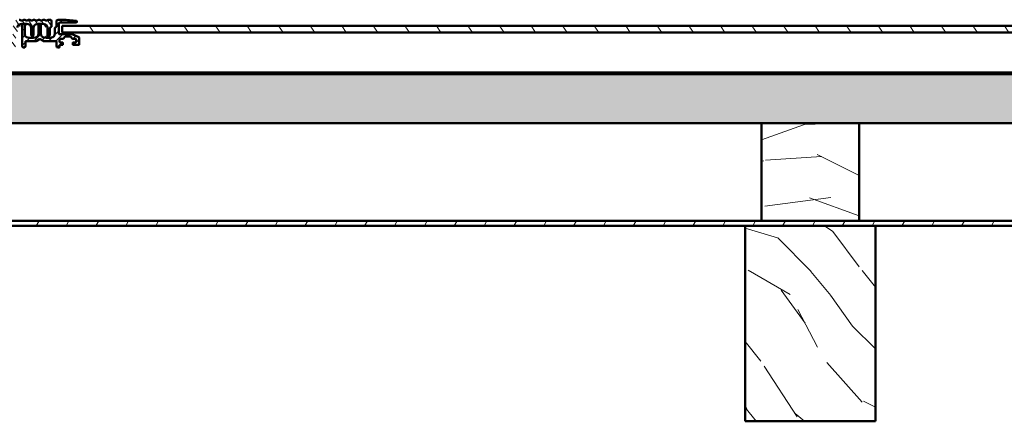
# Model space of a CAD drawing. Header units: millimetres. Extents: x 200 to 13555, y -185 to 8310.
# Tile 50 of 70: x 4039 to 4644, y 7434 to 7680. Entities that reach past the tile are written whole.
import ezdxf

# ---------------------------------------------------------------- set-up
doc = ezdxf.new("R2010")
doc.units = ezdxf.units.MM
doc.header["$LTSCALE"] = 10
doc.layers.add('Schraffur', color=7, linetype='Continuous', lineweight=18)
doc.layers.add('Sichtbare Kanten(DIN)', color=7, linetype='Continuous', lineweight=50)

msp = doc.modelspace()

# ---------------------------------------------------------------- hatches: boundary and pattern name
at = {"layer": 'Schraffur'}
h = msp.add_hatch(dxfattribs=at)
h.set_pattern_fill('ANSI31', color=256, scale=25.4, angle=80, style=0)
h.set_pattern_definition([(125, (0, 0), (-2.6008077, -1.8211052), [])])
edge = h.paths.add_edge_path()
edge.add_line((4037.47, 7679.9), (4036.6, 7680.34))
edge.add_ellipse((4036.47, 7680.07), major_axis=(0, 0.3), ratio=0.999883, start_angle=333.43495, end_angle=360)
edge.add_line((4036.47, 7680.37), (4031.07, 7680.37))
edge.add_ellipse((4031.07, 7680.07), major_axis=(0, 0.3), ratio=0.999883, start_angle=0, end_angle=7)
edge.add_line((4031.03, 7680.37), (4024.8, 7679.61))
edge.add_ellipse((4024.84, 7679.31), major_axis=(0, 0.3), ratio=0.999883, start_angle=7, end_angle=90)
edge.add_line((4024.54, 7679.31), (4024.54, 7679.07))
edge.add_ellipse((4025.04, 7679.07), major_axis=(0, 0.5), ratio=0.999883, start_angle=90, end_angle=180)
edge.add_line((4025.04, 7678.57), (4035.24, 7678.57))
edge.add_ellipse((4035.24, 7678.27), major_axis=(0, 0.3), ratio=0.999883, start_angle=270, end_angle=360, ccw=False)
edge.add_line((4035.54, 7678.27), (4035.54, 7671.87))
edge.add_ellipse((4035.24, 7671.87), major_axis=(0, 0.3), ratio=0.999883, start_angle=180, end_angle=270, ccw=False)
edge.add_line((4035.24, 7671.57), (4027.76, 7671.57))
edge.add_ellipse((4027.76, 7670.57), major_axis=(0, 1), ratio=0.999883, start_angle=0, end_angle=25)
edge.add_line((4027.34, 7671.48), (4023.32, 7669.61))
edge.add_ellipse((4023.54, 7669.15), major_axis=(0, 0.5), ratio=0.999883, start_angle=25, end_angle=90)
edge.add_line((4023.04, 7669.15), (4023.04, 7665.37))
edge.add_ellipse((4023.54, 7665.37), major_axis=(0, 0.5), ratio=0.999883, start_angle=90, end_angle=180)
edge.add_line((4023.54, 7664.87), (4026.74, 7664.87))
edge.add_ellipse((4026.74, 7665.17), major_axis=(0, -0.3), ratio=0.999883, start_angle=0, end_angle=90)
edge.add_line((4027.04, 7665.17), (4027.04, 7666.17))
edge.add_ellipse((4026.74, 7666.17), major_axis=(0, -0.3), ratio=0.999883, start_angle=90, end_angle=180)
edge.add_line((4026.74, 7666.47), (4025.29, 7666.47))
edge.add_ellipse((4025.29, 7666.77), major_axis=(0, -0.3), ratio=0.999883, start_angle=270, end_angle=360, ccw=False)
edge.add_line((4024.99, 7666.77), (4024.99, 7668.27))
edge.add_ellipse((4025.29, 7668.27), major_axis=(0, -0.3), ratio=0.999883, start_angle=180, end_angle=270, ccw=False)
edge.add_line((4025.29, 7668.57), (4026.91, 7668.57))
edge.add_ellipse((4026.91, 7668.87), major_axis=(0, -0.3), ratio=0.999883, start_angle=0, end_angle=47)
edge.add_line((4027.13, 7668.67), (4028.35, 7669.98))
edge.add_ellipse((4028.57, 7669.77), major_axis=(0, -0.3), ratio=0.999883, start_angle=180, end_angle=227, ccw=False)
edge.add_line((4028.57, 7670.07), (4031.51, 7670.07))
edge.add_ellipse((4031.51, 7669.77), major_axis=(0, -0.3), ratio=0.999883, start_angle=133, end_angle=180, ccw=False)
edge.add_line((4031.73, 7669.98), (4032.95, 7668.67))
edge.add_ellipse((4033.17, 7668.87), major_axis=(0, -0.3), ratio=0.999883, start_angle=313, end_angle=360)
edge.add_line((4033.17, 7668.57), (4034.79, 7668.57))
edge.add_ellipse((4034.79, 7668.27), major_axis=(0, 0.3), ratio=0.999883, start_angle=270, end_angle=360, ccw=False)
edge.add_line((4035.09, 7668.27), (4035.09, 7666.77))
edge.add_ellipse((4034.79, 7666.77), major_axis=(0, 0.3), ratio=0.999883, start_angle=180, end_angle=270, ccw=False)
edge.add_line((4034.79, 7666.47), (4033.34, 7666.47))
edge.add_ellipse((4033.34, 7666.17), major_axis=(0, 0.3), ratio=0.999883, start_angle=0, end_angle=90)
edge.add_line((4033.04, 7666.17), (4033.04, 7665.17))
edge.add_ellipse((4033.34, 7665.17), major_axis=(0, 0.3), ratio=0.999883, start_angle=90, end_angle=180)
edge.add_line((4033.34, 7664.87), (4034.79, 7664.87))
edge.add_ellipse((4034.79, 7664.57), major_axis=(0, 0.3), ratio=0.999883, start_angle=270, end_angle=360, ccw=False)
edge.add_line((4035.09, 7664.57), (4035.09, 7663.57))
edge.add_ellipse((4035.39, 7663.57), major_axis=(0, 0.3), ratio=0.999883, start_angle=90, end_angle=180)
edge.add_line((4035.39, 7663.27), (4036.04, 7663.27))
edge.add_ellipse((4036.04, 7664.27), major_axis=(0, -1), ratio=0.999883, start_angle=0, end_angle=90)
edge.add_line((4037.04, 7664.27), (4037.04, 7672.27))
edge.add_ellipse((4037.54, 7672.27), major_axis=(0, -0.5), ratio=0.999883, start_angle=180, end_angle=270, ccw=False)
edge.add_ellipse((4037.54, 7673.27), major_axis=(0, -0.5), ratio=0.999883, start_angle=0, end_angle=90)
edge.add_line((4038.04, 7673.27), (4038.04, 7675.49))
edge.add_ellipse((4040.29, 7675.49), major_axis=(0, -2.25), ratio=0.999883, start_angle=187.64687, end_angle=270, ccw=False)
edge.add_ellipse((4042.29, 7660.59), major_axis=(0, -17.28), ratio=0.999883, start_angle=172.35313, end_angle=187.64687, ccw=False)
edge.add_ellipse((4044.29, 7675.49), major_axis=(0, 2.25), ratio=0.999883, start_angle=270, end_angle=352.35313, ccw=False)
edge.add_line((4046.54, 7675.49), (4046.54, 7671.12))
edge.add_ellipse((4047.29, 7671.12), major_axis=(0, 0.75), ratio=0.999883, start_angle=90, end_angle=270)
edge.add_line((4048.04, 7671.12), (4048.04, 7675.49))
edge.add_ellipse((4050.29, 7675.49), major_axis=(0, -2.25), ratio=0.999883, start_angle=187.64687, end_angle=270, ccw=False)
edge.add_ellipse((4052.29, 7660.59), major_axis=(0, -17.28), ratio=0.999883, start_angle=172.35313, end_angle=187.64687, ccw=False)
edge.add_ellipse((4054.29, 7675.49), major_axis=(0, 2.25), ratio=0.999883, start_angle=270, end_angle=352.35313, ccw=False)
edge.add_line((4056.54, 7675.49), (4056.54, 7671.12))
edge.add_ellipse((4057.29, 7671.12), major_axis=(0, 0.75), ratio=0.999883, start_angle=90, end_angle=270)
edge.add_line((4058.04, 7671.12), (4058.04, 7674.97))
edge.add_ellipse((4059.04, 7674.97), major_axis=(0, -1), ratio=0.999883, start_angle=193.34236, end_angle=270, ccw=False)
edge.add_ellipse((4058.74, 7676.24), major_axis=(0, -0.3), ratio=0.999883, start_angle=13.34236, end_angle=90)
edge.add_line((4059.04, 7676.24), (4059.04, 7679.37))
edge.add_ellipse((4058.04, 7679.37), major_axis=(0, -1), ratio=0.999883, start_angle=90, end_angle=180)
edge.add_line((4058.04, 7680.37), (4057.11, 7680.37))
edge.add_ellipse((4057.11, 7680.07), major_axis=(0, 0.3), ratio=0.999883, start_angle=0, end_angle=26.56505)
edge.add_line((4056.97, 7680.34), (4056.1, 7679.9))
edge.add_ellipse((4055.97, 7680.17), major_axis=(0, 0.3), ratio=0.999883, start_angle=180, end_angle=206.56505, ccw=False)
edge.add_line((4055.97, 7679.87), (4055.61, 7679.87))
edge.add_ellipse((4055.61, 7680.17), major_axis=(0, 0.3), ratio=0.999883, start_angle=153.43495, end_angle=180, ccw=False)
edge.add_line((4055.47, 7679.9), (4054.6, 7680.34))
edge.add_ellipse((4054.47, 7680.07), major_axis=(0, 0.3), ratio=0.999883, start_angle=333.43495, end_angle=360)
edge.add_line((4054.47, 7680.37), (4054.11, 7680.37))
edge.add_ellipse((4054.11, 7680.07), major_axis=(0, 0.3), ratio=0.999883, start_angle=0, end_angle=26.56505)
edge.add_line((4053.97, 7680.34), (4053.1, 7679.9))
edge.add_ellipse((4052.97, 7680.17), major_axis=(0, 0.3), ratio=0.999883, start_angle=180, end_angle=206.56505, ccw=False)
edge.add_line((4052.97, 7679.87), (4052.61, 7679.87))
edge.add_ellipse((4052.61, 7680.17), major_axis=(0, 0.3), ratio=0.999883, start_angle=153.43495, end_angle=180, ccw=False)
edge.add_line((4052.47, 7679.9), (4051.6, 7680.34))
edge.add_ellipse((4051.47, 7680.07), major_axis=(0, 0.3), ratio=0.999883, start_angle=333.43495, end_angle=360)
edge.add_line((4051.47, 7680.37), (4051.11, 7680.37))
edge.add_ellipse((4051.11, 7680.07), major_axis=(0, 0.3), ratio=0.999883, start_angle=0, end_angle=26.56505)
edge.add_line((4050.97, 7680.34), (4050.1, 7679.9))
edge.add_ellipse((4049.97, 7680.17), major_axis=(0, 0.3), ratio=0.999883, start_angle=180, end_angle=206.56505, ccw=False)
edge.add_line((4049.97, 7679.87), (4049.61, 7679.87))
edge.add_ellipse((4049.61, 7680.17), major_axis=(0, 0.3), ratio=0.999883, start_angle=153.43495, end_angle=180, ccw=False)
edge.add_line((4049.47, 7679.9), (4048.6, 7680.34))
edge.add_ellipse((4048.47, 7680.07), major_axis=(0, 0.3), ratio=0.999883, start_angle=333.43495, end_angle=360)
edge.add_line((4048.47, 7680.37), (4048.11, 7680.37))
edge.add_ellipse((4048.11, 7680.07), major_axis=(0, 0.3), ratio=0.999883, start_angle=0, end_angle=26.56505)
edge.add_line((4047.97, 7680.34), (4047.1, 7679.9))
edge.add_ellipse((4046.97, 7680.17), major_axis=(0, 0.3), ratio=0.999883, start_angle=180, end_angle=206.56505, ccw=False)
edge.add_line((4046.97, 7679.87), (4046.61, 7679.87))
edge.add_ellipse((4046.61, 7680.17), major_axis=(0, 0.3), ratio=0.999883, start_angle=153.43495, end_angle=180, ccw=False)
edge.add_line((4046.47, 7679.9), (4045.6, 7680.34))
edge.add_ellipse((4045.47, 7680.07), major_axis=(0, 0.3), ratio=0.999883, start_angle=333.43495, end_angle=360)
edge.add_line((4045.47, 7680.37), (4045.11, 7680.37))
edge.add_ellipse((4045.11, 7680.07), major_axis=(0, 0.3), ratio=0.999883, start_angle=0, end_angle=26.56505)
edge.add_line((4044.97, 7680.34), (4044.1, 7679.9))
edge.add_ellipse((4043.97, 7680.17), major_axis=(0, 0.3), ratio=0.999883, start_angle=180, end_angle=206.56505, ccw=False)
edge.add_line((4043.97, 7679.87), (4043.61, 7679.87))
edge.add_ellipse((4043.61, 7680.17), major_axis=(0, 0.3), ratio=0.999883, start_angle=153.43495, end_angle=180, ccw=False)
edge.add_line((4043.47, 7679.9), (4042.6, 7680.34))
edge.add_ellipse((4042.47, 7680.07), major_axis=(0, 0.3), ratio=0.999883, start_angle=333.43495, end_angle=360)
edge.add_line((4042.47, 7680.37), (4042.11, 7680.37))
edge.add_ellipse((4042.11, 7680.07), major_axis=(0, 0.3), ratio=0.999883, start_angle=0, end_angle=26.56505)
edge.add_line((4041.97, 7680.34), (4041.1, 7679.9))
edge.add_ellipse((4040.97, 7680.17), major_axis=(0, 0.3), ratio=0.999883, start_angle=180, end_angle=206.56505, ccw=False)
edge.add_line((4040.97, 7679.87), (4040.61, 7679.87))
edge.add_ellipse((4040.61, 7680.17), major_axis=(0, 0.3), ratio=0.999883, start_angle=153.43495, end_angle=180, ccw=False)
edge.add_line((4040.47, 7679.9), (4039.6, 7680.34))
edge.add_ellipse((4039.47, 7680.07), major_axis=(0, 0.3), ratio=0.999883, start_angle=333.43495, end_angle=360)
edge.add_line((4039.47, 7680.37), (4039.11, 7680.37))
edge.add_ellipse((4039.11, 7680.07), major_axis=(0, 0.3), ratio=0.999883, start_angle=0, end_angle=26.56505)
edge.add_line((4038.97, 7680.34), (4038.1, 7679.9))
edge.add_ellipse((4037.97, 7680.17), major_axis=(0, 0.3), ratio=0.999883, start_angle=180, end_angle=206.56505, ccw=False)
edge.add_line((4037.97, 7679.87), (4037.61, 7679.87))
edge.add_ellipse((4037.61, 7680.17), major_axis=(0, 0.3), ratio=0.999883, start_angle=153.43495, end_angle=180, ccw=False)
h = msp.add_hatch(dxfattribs=at)
h.set_pattern_fill('ANSI31', color=256, scale=25.4, style=0)
h.set_pattern_definition([(45, (0, 0), (-2.245064, 2.245064), [])])
edge = h.paths.add_edge_path()
edge.add_ellipse((4065.74, 7665.17), major_axis=(0, -0.3), ratio=0.999883, start_angle=0, end_angle=90)
edge.add_line((4066.04, 7665.17), (4066.04, 7666.17))
edge.add_ellipse((4065.74, 7666.17), major_axis=(0, 0.3), ratio=0.999883, start_angle=270, end_angle=360)
edge.add_line((4065.74, 7666.47), (4064.29, 7666.47))
edge.add_ellipse((4064.29, 7666.77), major_axis=(0, 0.3), ratio=0.999883, start_angle=90, end_angle=180, ccw=False)
edge.add_line((4063.99, 7666.77), (4063.99, 7668.27))
edge.add_ellipse((4064.29, 7668.27), major_axis=(0, -0.3), ratio=0.999883, start_angle=180, end_angle=270, ccw=False)
edge.add_line((4064.29, 7668.57), (4065.91, 7668.57))
edge.add_ellipse((4065.91, 7668.87), major_axis=(0, -0.3), ratio=0.999883, start_angle=0, end_angle=47)
edge.add_line((4066.13, 7668.67), (4067.35, 7669.98))
edge.add_ellipse((4067.57, 7669.77), major_axis=(0, -0.3), ratio=0.999883, start_angle=180, end_angle=227, ccw=False)
edge.add_line((4067.57, 7670.07), (4070.51, 7670.07))
edge.add_ellipse((4070.51, 7669.77), major_axis=(0, -0.3), ratio=0.999883, start_angle=133, end_angle=180, ccw=False)
edge.add_line((4070.73, 7669.98), (4071.95, 7668.67))
edge.add_ellipse((4072.17, 7668.87), major_axis=(0, -0.3), ratio=0.999883, start_angle=313, end_angle=360)
edge.add_line((4072.17, 7668.57), (4073.79, 7668.57))
edge.add_ellipse((4073.79, 7668.27), major_axis=(0, -0.3), ratio=0.999883, start_angle=90, end_angle=180, ccw=False)
edge.add_line((4074.09, 7668.27), (4074.09, 7666.77))
edge.add_ellipse((4073.79, 7666.77), major_axis=(0, 0.3), ratio=0.999883, start_angle=180, end_angle=270, ccw=False)
edge.add_line((4073.79, 7666.47), (4072.34, 7666.47))
edge.add_ellipse((4072.34, 7666.17), major_axis=(0, 0.3), ratio=0.999883, start_angle=0, end_angle=90)
edge.add_line((4072.04, 7666.17), (4072.04, 7665.17))
edge.add_ellipse((4072.34, 7665.17), major_axis=(0, -0.3), ratio=0.999883, start_angle=270, end_angle=360)
edge.add_line((4072.34, 7664.87), (4075.54, 7664.87))
edge.add_ellipse((4075.54, 7665.37), major_axis=(0, -0.5), ratio=0.999883, start_angle=0, end_angle=90)
edge.add_line((4076.04, 7665.37), (4076.04, 7669.15))
edge.add_ellipse((4075.54, 7669.15), major_axis=(0, 0.5), ratio=0.999883, start_angle=270, end_angle=335)
edge.add_line((4075.75, 7669.61), (4071.74, 7671.48))
edge.add_ellipse((4071.31, 7670.57), major_axis=(0, 1), ratio=0.999883, start_angle=335, end_angle=360)
edge.add_line((4071.31, 7671.57), (4063.84, 7671.57))
edge.add_ellipse((4063.84, 7671.87), major_axis=(0, 0.3), ratio=0.999883, start_angle=90, end_angle=180, ccw=False)
edge.add_line((4063.54, 7671.87), (4063.54, 7678.27))
edge.add_ellipse((4063.84, 7678.27), major_axis=(0, -0.3), ratio=0.999883, start_angle=180, end_angle=270, ccw=False)
edge.add_line((4063.84, 7678.57), (4074.04, 7678.57))
edge.add_ellipse((4074.04, 7679.07), major_axis=(0, -0.5), ratio=0.999883, start_angle=0, end_angle=90)
edge.add_line((4074.54, 7679.07), (4074.54, 7679.31))
edge.add_ellipse((4074.24, 7679.31), major_axis=(0, 0.3), ratio=0.999883, start_angle=270, end_angle=353)
edge.add_line((4074.27, 7679.61), (4068.04, 7680.37))
edge.add_ellipse((4068, 7680.07), major_axis=(0, 0.3), ratio=0.999883, start_angle=353, end_angle=360)
edge.add_line((4068, 7680.37), (4063.04, 7680.37))
edge.add_ellipse((4063.04, 7679.37), major_axis=(0, 1), ratio=0.999883, start_angle=0, end_angle=90)
edge.add_line((4062.04, 7679.37), (4062.04, 7676.24))
edge.add_ellipse((4061.74, 7676.24), major_axis=(0, 0.3), ratio=0.999883, start_angle=193.34236, end_angle=270, ccw=False)
edge.add_ellipse((4062.04, 7674.97), major_axis=(0, 1), ratio=0.999883, start_angle=13.34236, end_angle=90)
edge.add_line((4061.04, 7674.97), (4061.04, 7671.61))
edge.add_ellipse((4058.79, 7671.61), major_axis=(0, 2.25), ratio=0.999883, start_angle=187.64687, end_angle=270, ccw=False)
edge.add_ellipse((4056.79, 7686.5), major_axis=(0, 17.28), ratio=0.999883, start_angle=172.35313, end_angle=187.64687, ccw=False)
edge.add_ellipse((4054.79, 7671.61), major_axis=(0, 2.25), ratio=0.999883, start_angle=90, end_angle=172.35313, ccw=False)
edge.add_line((4052.54, 7671.61), (4052.54, 7677.12))
edge.add_ellipse((4051.79, 7677.12), major_axis=(0, 0.75), ratio=0.999883, start_angle=270, end_angle=450)
edge.add_line((4051.04, 7677.12), (4051.04, 7671.61))
edge.add_ellipse((4048.79, 7671.61), major_axis=(0, 2.25), ratio=0.999883, start_angle=187.64687, end_angle=270, ccw=False)
edge.add_ellipse((4046.79, 7686.5), major_axis=(0, 17.28), ratio=0.999883, start_angle=172.35313, end_angle=187.64687, ccw=False)
edge.add_ellipse((4044.79, 7671.61), major_axis=(0, 2.25), ratio=0.999883, start_angle=90, end_angle=172.35313, ccw=False)
edge.add_line((4042.54, 7671.61), (4042.54, 7677.12))
edge.add_ellipse((4041.79, 7677.12), major_axis=(0, 0.75), ratio=0.999883, start_angle=270, end_angle=450)
edge.add_line((4041.04, 7677.12), (4041.04, 7664.27))
edge.add_ellipse((4042.04, 7664.27), major_axis=(0, -1), ratio=0.999883, start_angle=270, end_angle=450)
edge.add_line((4043.04, 7664.27), (4043.04, 7666.97))
edge.add_ellipse((4043.34, 7666.97), major_axis=(0, -0.3), ratio=0.999883, start_angle=180, end_angle=270, ccw=False)
edge.add_line((4043.34, 7667.27), (4049.75, 7667.27))
edge.add_ellipse((4049.75, 7667.57), major_axis=(0, -0.3), ratio=0.999883, start_angle=0, end_angle=30)
edge.add_line((4049.9, 7667.31), (4051.69, 7668.34))
edge.add_ellipse((4051.84, 7668.09), major_axis=(0, -0.3), ratio=0.999883, start_angle=150, end_angle=210, ccw=False)
edge.add_line((4051.99, 7668.34), (4053.78, 7667.31))
edge.add_ellipse((4053.93, 7667.57), major_axis=(0, -0.3), ratio=0.999883, start_angle=330, end_angle=360)
edge.add_line((4053.93, 7667.27), (4061.74, 7667.27))
edge.add_ellipse((4061.74, 7666.97), major_axis=(0, -0.3), ratio=0.999883, start_angle=90, end_angle=180, ccw=False)
edge.add_line((4062.04, 7666.97), (4062.04, 7664.27))
edge.add_ellipse((4063.04, 7664.27), major_axis=(0, -1), ratio=0.999883, start_angle=270, end_angle=360)
edge.add_line((4063.04, 7663.27), (4063.69, 7663.27))
edge.add_ellipse((4063.69, 7663.57), major_axis=(0, -0.3), ratio=0.999883, start_angle=0, end_angle=90)
edge.add_line((4063.99, 7663.57), (4063.99, 7664.57))
edge.add_ellipse((4064.29, 7664.57), major_axis=(0, -0.3), ratio=0.999883, start_angle=180, end_angle=270, ccw=False)
edge.add_line((4064.29, 7664.87), (4065.74, 7664.87))
h = msp.add_hatch(dxfattribs=at)
h.set_pattern_fill('ANSI31', color=256, scale=127, angle=80, style=0)
h.set_pattern_definition([(125, (0, 0), (-13.00404, -9.105526), [])])
h.paths.add_polyline_path([(5622.54, 7672.57), (5622.54, 7676.57), (4065.54, 7676.57), (4065.54, 7672.57)])
h = msp.add_hatch(dxfattribs=at)
h.set_pattern_fill('ANSI31', color=256, scale=127, angle=90.00021, style=0)
h.set_pattern_definition([(135.00021, (0, 0), (-11.22528, -11.225361), [])])
h.paths.add_polyline_path([(7399.54, 7646.95), (7399.54, 7647.95), (7368.83, 7647.95), (7368.06, 7647.95), (7299.71, 7647.95), (7298.94, 7647.95), (7298.48, 7647.95), (7297.71, 7647.95), (7249.36, 7647.95), (7248.59, 7647.95), (2439.48, 7647.95), (2438.71, 7647.95), (2390.36, 7647.95), (2389.59, 7647.95), (2389.13, 7647.95), (2388.36, 7647.95), (2320.01, 7647.95), (2319.24, 7647.95), (2288.54, 7647.95), (2288.54, 7646.95)])
h = msp.add_hatch(dxfattribs=at)
h.set_pattern_fill('WOOD', color=256, scale=191.161419, angle=45, style=0, pattern_type=2)
h.set_pattern_definition([(40.236, (-22.979, 22.979), (-1622.059693, -1351.69925), [23.019, -2278.8735]), (56.3099, (-5.407, 37.848), (405.51513, 675.85762), [29.242, -945.494]), (90, (10.81, 62.18), (-135.1716, 135.1716), [21.6274, -248.7163]), (91.8476, (10.814, 83.806), (-135.17061, 3919.9680786), [41.925, -4150.5732]), (57.9946, (9.462, 125.71), (-946.201179, -1486.886665), [25.5042, -2524.8982]), (45, (22.98, 147.34), (0, 270.343), [47.7904, -143.371]), (35.538, (56.772, 181.13), (-811.02639, -540.690855), [23.2557, -1139.5342]), (39.289, (-59.475, 59.475), (-1351.7233, -1081.362832), [19.2115, -1901.9376]), (45, (-44.6, 71.64), (0, 270.343), [28.6742, -162.4872]), (73.3008, (-24.331, 91.917), (675.856861, 2297.92012), [28.2246, -2794.2447]), (97.125, (-16.22, 118.951), (135.171067, -1216.54319), [43.5915, -2135.9803]), (84.2894, (-21.627, 162.206), (135.171614, 1486.886355), [27.1692, -2689.7367]), (51.3402, (-18.924, 189.24), (946.200334, 1216.5438), [34.621, -1696.42]), (33.111, (2.703, 216.274), (-2297.920462, -1486.870144), [37.1169, -3674.5621]), (38.29, (-101.379, 101.379), (1351.718886, 1081.368882), [32.7215, -3239.4405]), (48.3665, (-75.696, 121.654), (2027.569932, 2297.915776), [32.5536, -3222.8095]), (78.6901, (-54.07, 145.985), (-135.17126, -405.51454), [34.4622, -654.7795]), (92.4896, (-47.31, 179.778), (-135.173614, 2838.594139), [31.1188, -3080.7574]), (59.9314, (-48.662, 210.868), (1081.375448, 1892.405787), [29.6763, -2937.9407]), (45, (-33.8, 236.55), (0, 270.343), [22.9394, -168.222]), (32.005, (-17.572, 252.771), (1486.89327, 946.190798), [25.5042, -2524.8982]), (45, (41.9, 41.9), (0, 270.343), [0, -191.1614]), (268.152, (40.5515, 81.103), (135.1979764, 3919.967135), [41.925, -4150.5732]), (251.565, (-95.97, 174.37), (-0.0001, -270.34295), [17.098, -410.351]), (233.13, (-101.38, 158.15), (-675.859614, -946.199756), [27.0342, -1324.6817]), (201.801, (-117.6, 136.523), (-946.20301, -405.5075), [14.5585, -1441.2845]), (71.5651, (40.55, 81.1), (-0.00035, 270.34295), [21.3724, -406.0766]), (51.7098, (47.31, 101.379), (-1081.3736, -1351.715111), [32.7215, -3239.4405]), (34.875, (67.586, 127.061), (2703.4351825, 1892.3815334), [54.3719, -5382.8188]), (34.695, (-8.11, 8.11), (946.20333, 675.85574), [21.3724, -2115.8702]), (60.5241, (9.462, 20.276), (-1081.369994, -1892.396507), [35.7118, -3535.473]), (87.8789, (27.034, 51.365), (-135.171471, -3379.282917), [36.5214, -3615.608]), (79.6952, (28.386, 87.861), (405.51294, 2297.917993), [30.2253, -2992.307]), (54.4623, (33.793, 117.6), (540.68661, 811.02922), [34.8837, -1127.906]), (38.418, (54.0686, 145.985), (-2568.2611067, -2027.5705396), [50.0317, -4953.1453]), (36.87, (-41.903, 41.903), (-946.199756, -675.859614), [27.0342, -1324.6817]), (56.3099, (-20.276, 58.124), (405.51513, 675.85762), [29.242, -945.494]), (87.5104, (-4.055, 82.455), (-135.173614, -2838.594139), [31.1188, -3080.7574]), (90, (-2.7, 113.54), (-135.1716, 135.1716), [35.1446, -235.1993]), (62.354, (-2.703, 148.689), (-1216.541286, -2297.908857), [32.0446, -3172.4002]), (41.634, (12.165, 177.075), (-2297.898082, -2027.589985), [32.5536, -3222.8095]), (27.897, (36.496, 198.702), (1757.226429, 946.188096), [26.0008, -2574.084]), (36.254, (-75.696, 75.696), (1081.370083, 811.032443), [25.1433, -2489.1893]), (59.9314, (-55.42, 90.565), (1081.375448, 1892.405787), [29.6763, -2937.9407]), (77.0054, (-40.551, 116.248), (-270.342865, -1081.37266), [36.0683, -1767.3447]), (94.8991, (-32.441, 151.392), (270.342957, -3244.1094184), [47.4835, -4700.8696]), (60.9454, (-36.496, 198.702), (-405.514917, -675.85818), [27.8335, -1363.843]), (38.991, (-22.979, 223.033), (1486.880968, 1216.539186), [36.5214, -3615.608]), (21.801, (5.407, 246.012), (946.20301, 405.5075), [14.5585, -1441.2845]), (35.538, (-116.248, 116.248), (-811.02639, -540.690855), [23.2557, -1139.5342]), (55.008, (-97.324, 129.765), (1216.544385, 1757.231934), [32.9996, -3266.9678]), (82.4054, (-78.3995, 156.799), (405.5134296, 3108.954545), [40.9103, -4050.1179]), (74.0546, (62.179, 62.179), (405.514497, 1486.886393), [19.6812, -1948.451]), (55.7843, (67.586, 81.103), (-1757.23487, -2568.266608), [40.8657, -4045.702]), (37.875, (90.565, 114.896), (-1081.3721, -811.029496), [46.2358, -1494.9568])])
h.paths.add_polyline_path([(2288.54, 7616.95), (2613.34, 7616.95), (2673.34, 7616.95), (3240.54, 7616.95), (3300.54, 7616.95), (3867.74, 7616.95), (3927.74, 7616.95), (4494.94, 7616.95), (4554.94, 7616.95), (5122.14, 7616.95), (5182.14, 7616.95), (5749.34, 7616.95), (5809.34, 7616.95), (6376.54, 7616.95), (6436.54, 7616.95), (7003.74, 7616.95), (7063.74, 7616.95), (7399.54, 7616.95), (7399.54, 7646.95), (2288.54, 7646.95)])
h = msp.add_hatch(dxfattribs=at)
h.set_pattern_fill('WOOD', color=256, scale=191.161419, angle=150.00025, style=0, pattern_type=2)
h.set_pattern_definition([(145.23625, (-16.249, -28.144), (1725.466372, -1216.936446), [23.019, -2278.8735]), (161.31015, (-35.16, -15.02), (-757.7843, 216.76947), [29.242, -945.494]), (195.0002, (-62.86, -5.65), (-95.58, -165.5511), [21.6274, -248.7163]), (196.84785, (-83.7495, -11.246), (-3751.40877, -1145.143254), [41.925, -4150.5732]), (162.99485, (-123.875, -23.397), (1681.119383, -529.118364), [25.5042, -2524.8982]), (150.0002, (-148.26, -15.94), (-261.131, -69.971), [47.7904, -143.371]), (140.53825, (-189.652, 7.957), (732.17909, -643.44711), [23.2557, -1139.5342]), (144.28925, (-42.055, -72.842), (1394.372417, -1025.781173), [19.2115, -1901.9376]), (150.0002, (-57.65, -61.63), (-261.131, -69.971), [28.6742, -162.4872]), (178.30105, (-82.487, -47.292), (-2394.545266, 58.071844), [28.2246, -2794.2447]), (202.12525, (-110.7, -46.455), (1140.10373, 445.434657), [43.5915, -2135.9803]), (189.28965, (-151.081, -62.873), (-1471.20583, -254.275058), [27.1692, -2689.7367]), (156.34045, (-177.894, -67.259), (-1419.98831, 599.08855), [34.621, -1696.42]), (138.11125, (-209.605, -53.366), (2030.959715, -1834.781706), [37.117, -3674.562]), (143.29025, (-71.685, -124.163), (-1394.377118, 1025.775345), [32.7215, -3239.4405]), (153.36675, (-97.917, -104.604), (-2744.395753, 1363.726034), [32.5536, -3222.8095]), (183.69035, (-127.017, -90.01), (426.68197, -25.6087), [34.4622, -654.7795]), (197.48985, (-161.407, -92.229), (-2706.882175, -865.261509), [31.1188, -3080.7574]), (164.93165, (-191.087, -101.581), (-2107.806562, 554.728782), [29.6763, -2937.9407]), (150.0002, (-219.74, -93.87), (-261.131, -69.971), [22.9394, -168.222]), (137.00525, (-239.61, -82.396), (-1298.79153, 1191.330846), [25.5042, -2524.8982]), (150.0002, (-51.32, 29.63), (-261.131, -69.971), [0, -191.1614]), (13.15225, (-88.835, 18.178), (-3821.385517, -883.98731), [41.925, -4150.5732]), (356.5652, (-143.59, -137.83), (261.131, 69.9709), [17.098, -410.351]), (338.13025, (-126.523, -138.857), (1088.88587, -407.93107), [27.0342, -1324.6817]), (306.80125, (-101.434, -148.927), (636.588994, -809.00613), [14.5585, -1441.2845]), (176.5653, (-88.835, 18.18), (-261.13085, -69.9714), [21.3724, -406.0766]), (156.71005, (-110.169, 19.459), (1585.539595, -694.670279), [32.7215, -3239.4405]), (139.875246, (-140.2244, 32.3964), (-2527.6098004, 2121.522649), [54.3719, -5382.8188]), (139.69525, (-5.735, -9.933), (-897.725124, 739.03405), [21.3724, -2115.87]), (165.52435, (-22.034, 3.892), (2107.796186, -554.725915), [35.7118, -3535.473]), (192.87915, (-56.612, 12.819), (3299.118406, 744.071301), [36.5214, -3615.608]), (184.69545, (-92.215, 4.678), (-2324.571938, -203.059481), [30.2253, -2992.307]), (159.46255, (-122.338, 2.204), (-923.3354, 312.34939), [34.8837, -1127.906]), (143.41825, (-155.005, 14.442), (2623.206018, -1955.964619), [50.0317, -4953.1453]), (141.87025, (-29.63, -51.32), (897.72794, -739.029594), [27.0342, -1324.6817]), (161.31015, (-50.895, -34.63), (-757.7843, 216.76947), [29.242, -945.494]), (192.51065, (-78.595, -25.258), (2776.854305, 604.12644), [31.1188, -3080.7574]), (195.0002, (-108.98, -32), (-95.58, -165.5511), [35.1446, -235.1993]), (167.35425, (-142.922, -41.095), (2534.476052, -580.33521), [32.0446, -3172.4002]), (146.63425, (-174.19, -34.08), (2553.248582, -1694.809258), [32.5536, -3222.8095]), (132.89725, (-201.377, -16.176), (-1368.75741, 1452.453025), [26.0008, -2574.084]), (141.25425, (-53.525, -92.709), (-1063.279931, 834.608092), [25.1433, -2489.1893]), (164.93165, (-73.135, -76.972), (-2107.806562, 554.728782), [29.6763, -2937.9407]), (182.00565, (-101.79, -69.257), (1114.495584, 18.75346), [36.0683, -1767.3447]), (199.89935, (-137.837, -70.5195), (3063.594447, 1100.781675), [47.4835, -4700.8696]), (165.94565, (-182.485, -86.681), (757.78478, -216.769115), [27.8335, -1363.843]), (143.99125, (-209.486, -79.922), (-1559.924536, 1121.346532), [36.5214, -3615.608]), (126.80125, (-239.029, -58.45), (-636.588994, 809.00613), [14.5585, -1441.2845]), (140.53825, (-82.2, -142.374), (732.17909, -643.44711), [23.2557, -1139.5342]), (160.00825, (-100.153, -127.593), (-2012.223651, 720.277925), [32.9996, -3266.9678]), (187.40565, (-131.164, -116.311), (-3107.972317, -412.974071), [40.9103, -4050.1179]), (179.05485, (-76.153, 43.967), (-1541.17687, 6.855804), [19.6812, -1948.451]), (160.78455, (-95.832, 44.2914), (2935.565322, -1032.629653), [40.8657, -4045.702]), (142.87525, (-134.42, 57.741), (1063.27761, -834.610805), [46.236, -1494.957])])
h.paths.add_polyline_path([(4554.94, 7556.95), (4554.94, 7616.95), (4494.94, 7616.95), (4494.94, 7556.95)])
h = msp.add_hatch(dxfattribs=at)
h.set_pattern_fill('ANSI31', color=256, scale=127, angle=14.99998, style=0)
h.set_pattern_definition([(59.99998, (0, 0), (-13.74815, 7.937505), [])])
h.paths.add_polyline_path([(7974.54, 7553.95), (7974.54, 7556.95), (7690.94, 7556.95), (7630.94, 7556.95), (7063.74, 7556.95), (7003.74, 7556.95), (6436.54, 7556.95), (6376.54, 7556.95), (5809.34, 7556.95), (5749.34, 7556.95), (5182.14, 7556.95), (5122.14, 7556.95), (4554.94, 7556.95), (4494.94, 7556.95), (3927.74, 7556.95), (3867.74, 7556.95), (3300.54, 7556.95), (3240.54, 7556.95), (2673.34, 7556.95), (2613.34, 7556.95), (2046.14, 7556.95), (1986.14, 7556.95), (1702.54, 7556.95), (1702.54, 7553.95), (1976.14, 7553.95), (2056.14, 7553.95), (2603.34, 7553.95), (2683.34, 7553.95), (3230.54, 7553.95), (3310.54, 7553.95), (3857.74, 7553.95), (3937.74, 7553.95), (4484.94, 7553.95), (4564.94, 7553.95), (5112.14, 7553.95), (5192.14, 7553.95), (5739.34, 7553.95), (5819.34, 7553.95), (6366.54, 7553.95), (6446.54, 7553.95), (6993.74, 7553.95), (7073.74, 7553.95), (7620.94, 7553.95), (7700.94, 7553.95)])
h = msp.add_hatch(dxfattribs=at)
h.set_pattern_fill('WOOD', color=256, scale=191.161419, angle=135.00021, style=0, pattern_type=2)
h.set_pattern_definition([(130.23621, (-22.979, -22.98), (1351.70521, -1622.054728), [23.019, -2278.8735]), (146.3101, (-37.848, -5.407), (-675.8591, 405.51265), [29.242, -945.494]), (180.0002, (-62.18, 10.81), (-135.171, -135.172), [21.6274, -248.7163]), (181.84781, (-83.806, 10.813), (-3919.967582, -135.185009), [41.925, -4150.5732]), (147.99481, (-125.71, 9.462), (1486.89014, -946.195717), [25.5042, -2524.8982]), (135.0002, (-147.34, 22.98), (-270.343, -0.001), [47.7904, -143.371]), (125.5382, (-181.13, 56.77), (540.69383, -811.0244), [23.2557, -1139.5342]), (129.2892, (-59.475, -59.476), (1081.367797, -1351.719326), [19.2115, -1901.9376]), (135.0002, (-71.64, -44.6), (-270.343, -0.001), [28.6742, -162.4872]), (163.30101, (-91.917, -24.331), (-2297.922602, 675.84842), [28.2246, -2794.2447]), (187.1252, (-118.951, -16.221), (1216.542693, 135.175535), [43.5915, -2135.9803]), (174.28961, (-162.206, -21.628), (-1486.886851, 135.166153), [27.1692, -2689.7367]), (141.3404, (-189.24, -18.925), (-1216.547277, 946.195865), [34.621, -1696.42]), (123.11121, (-216.274, 2.703), (1486.878585, -2297.915), [37.117, -3674.562]), (128.29021, (-101.378, -101.379), (-1081.373847, 1351.714914), [32.7215, -3239.4405]), (138.36671, (-121.654, -75.697), (-2297.923224, 2027.561492), [32.5536, -3222.8095]), (168.6903, (-145.985, -54.07), (405.51504, -135.16977), [34.4622, -654.7795]), (182.48981, (-179.778, -47.311), (-2838.593642, -135.18404), [31.1188, -3080.7574]), (149.93161, (-210.867, -48.663), (-1892.40976, 1081.368497), [29.6763, -2937.9407]), (135.0002, (-236.55, -33.8), (-270.343, -0.001), [22.9394, -168.222]), (122.00521, (-252.77, -17.573), (-946.19626, 1486.889795), [25.5042, -2524.8982]), (135.0002, (-41.9, 41.9), (-270.343, -0.001), [0, -191.1614]), (358.15221, (-81.103, 40.551), (-3919.9676314, 135.1835776), [41.925, -4150.5732]), (341.5652, (-174.37, -95.97), (270.34295, 0.0009), [17.098, -410.351]), (323.1302, (-158.15, -101.38), (946.20224, -675.85614), [27.0342, -1324.6817]), (291.8012, (-136.523, -117.6), (405.510976, -946.20152), [14.5585, -1441.2845]), (161.5653, (-81.1, 40.55), (-270.34295, -0.00134), [21.3724, -406.0766]), (141.71001, (-101.379, 47.31), (1351.719083, -1081.368635), [32.7215, -3239.4405]), (124.87521, (-127.0615, 67.585), (-1892.3914637, 2703.4282313), [54.3719, -5382.8188]), (124.6952, (-8.11, -8.11), (-675.859216, 946.200847), [21.3724, -2115.87]), (150.52431, (-20.276, 9.462), (1892.400479, -1081.363043), [35.7118, -3535.473]), (177.87911, (-51.365, 27.034), (3379.283414, -135.159058), [36.5214, -3615.608]), (169.69541, (-87.862, 28.386), (-2297.919482, 405.504499), [30.2253, -2992.307]), (144.4625, (-117.6, 33.792), (-811.03121, 540.68363), [34.8837, -1127.906]), (128.41821, (-145.9855, 54.068), (2027.5799733, -2568.253659), [50.0317, -4953.1453]), (126.8702, (-41.903, -41.903), (675.86309, -946.19727), [27.0342, -1324.6817]), (146.3101, (-58.124, -20.276), (-675.8591, 405.51265), [29.242, -945.494]), (177.51061, (-82.455, -4.055), (2838.594635, -135.163187), [31.1188, -3080.7574]), (180.0002, (-113.54, -2.7), (-135.171, -135.172), [35.1446, -235.1993]), (152.35421, (-148.689, -2.704), (2297.913325, -1216.532845), [32.0446, -3172.4002]), (131.63421, (-177.075, 12.165), (2027.598426, -2297.890635), [32.5536, -3222.8095]), (117.89721, (-198.702, 36.496), (-946.19455, 1757.222953), [26.0008, -2574.084]), (126.25421, (-75.696, -75.696), (-811.036415, 1081.367104), [25.1433, -2489.1893]), (149.93161, (-90.565, -55.421), (-1892.40976, 1081.368497), [29.6763, -2937.9407]), (167.0056, (-116.247, -40.552), (1081.373655, -270.338892), [36.0683, -1767.3447]), (184.89931, (-151.392, -32.442), (3244.108425, 270.354873), [47.4835, -4700.8696]), (150.9456, (-198.702, -36.497), (675.85967, -405.512434), [27.8335, -1363.843]), (128.99121, (-223.033, -22.98), (-1216.544647, 1486.8765), [36.5214, -3615.608]), (111.8012, (-246.012, 5.406), (-405.510976, 946.20152), [14.5585, -1441.2845]), (125.5382, (-116.247, -116.248), (540.69383, -811.0244), [23.2557, -1139.5342]), (145.00821, (-129.764, -97.324), (-1757.236403, 1216.53793), [32.9996, -3266.9678]), (172.40561, (-156.799, -78.4), (-3108.956035, 405.50201), [40.9103, -4050.1179]), (164.0548, (-62.18, 62.179), (-1486.887882, 405.509035), [19.6812, -1948.451]), (145.78451, (-81.103, 67.5855), (2568.273063, -1757.225436), [40.8657, -4045.702]), (127.8752, (-114.896, 90.565), (811.03347, -1081.36912), [46.236, -1494.957])])
h.paths.add_polyline_path([(4484.94, 7553.95), (4484.94, 7433.95), (4564.94, 7433.95), (4564.94, 7553.95)])

# ---------------------------------------------------------------- linework, layer by layer
at = {"layer": 'Sichtbare Kanten(DIN)'}
for p, q in [((4039.47, 7680.37), (4039.11, 7680.37)), ((4040.47, 7679.9), (4039.6, 7680.34)), ((4040.97, 7679.87), (4040.61, 7679.87)), ((4041.97, 7680.34), (4041.1, 7679.9)), ((4042.47, 7680.37), (4042.11, 7680.37)), ((4043.47, 7679.9), (4042.6, 7680.34)), ((4043.97, 7679.87), (4043.61, 7679.87)), ((4044.97, 7680.34), (4044.1, 7679.9)), ((4045.47, 7680.37), (4045.11, 7680.37)), ((4046.47, 7679.9), (4045.6, 7680.34)), ((4046.97, 7679.87), (4046.61, 7679.87)), ((4047.97, 7680.34), (4047.1, 7679.9)), ((4048.47, 7680.37), (4048.11, 7680.37)), ((4049.47, 7679.9), (4048.6, 7680.34)), ((4049.97, 7679.87), (4049.61, 7679.87)), ((4050.97, 7680.34), (4050.1, 7679.9)), ((4051.47, 7680.37), (4051.11, 7680.37)), ((4052.47, 7679.9), (4051.6, 7680.34)), ((4052.97, 7679.87), (4052.61, 7679.87)), ((4053.97, 7680.34), (4053.1, 7679.9)), ((4054.47, 7680.37), (4054.11, 7680.37)), ((4055.47, 7679.9), (4054.6, 7680.34)), ((4055.97, 7679.87), (4055.61, 7679.87)), ((4056.97, 7680.34), (4056.1, 7679.9)), ((4058.04, 7680.37), (4057.11, 7680.37)), ((4059.04, 7676.24), (4059.04, 7679.37)), ((4062.04, 7679.37), (4062.04, 7676.24)), ((4068, 7680.37), (4063.04, 7680.37)), ((4074.27, 7679.61), (4068.04, 7680.37)), ((4074.54, 7679.07), (4074.54, 7679.31)), ((4041.04, 7677.12), (4041.04, 7664.27)), ((4042.54, 7671.61), (4042.54, 7677.12)), ((4046.54, 7675.49), (4046.54, 7671.12)), ((4048.04, 7671.12), (4048.04, 7675.49)), ((4051.04, 7677.12), (4051.04, 7671.61)), ((4052.54, 7671.61), (4052.54, 7677.12)), ((4056.54, 7675.49), (4056.54, 7671.12)), ((4058.04, 7671.12), (4058.04, 7674.97)), ((4059.04, 7676.24), (4059.04, 7676.24)), ((4061.04, 7674.97), (4061.04, 7671.61)), ((4063.54, 7671.87), (4063.54, 7678.27)), ((4074.04, 7678.57), (4063.84, 7678.57)), ((4063.84, 7678.57), (4074.04, 7678.57)), ((5622.54, 7676.57), (4065.54, 7676.57)), ((4065.54, 7676.57), (4065.54, 7672.57)), ((4074.54, 7679.07), (4074.54, 7679.07)), ((4049.75, 7667.27), (4043.34, 7667.27)), ((4043.34, 7667.27), (4049.75, 7667.27)), ((4046.54, 7671.12), (4046.54, 7671.12)), ((4048.04, 7671.12), (4048.04, 7671.12)), ((4051.69, 7668.34), (4049.9, 7667.31)), ((4049.9, 7667.31), (4051.69, 7668.34)), ((4053.78, 7667.31), (4051.99, 7668.34)), ((4051.99, 7668.34), (4053.78, 7667.31)), ((4061.74, 7667.27), (4053.93, 7667.27)), ((4053.93, 7667.27), (4061.74, 7667.27)), ((4056.54, 7671.12), (4056.54, 7671.12)), ((4058.04, 7671.12), (4058.04, 7671.12)), ((4071.31, 7671.57), (4063.84, 7671.57)), ((4063.99, 7666.77), (4063.99, 7668.27)), ((4065.91, 7668.57), (4064.29, 7668.57)), ((4064.29, 7668.57), (4065.91, 7668.57)), ((5622.54, 7672.57), (4065.54, 7672.57)), ((4065.54, 7672.57), (5622.54, 7672.57)), ((4065.54, 7672.57), (4065.54, 7672.57)), ((4066.13, 7668.67), (4067.35, 7669.98)), ((4067.35, 7669.97), (4066.13, 7668.67)), ((4070.51, 7670.07), (4067.57, 7670.07)), ((4067.57, 7670.07), (4070.51, 7670.07)), ((4070.73, 7669.98), (4071.95, 7668.67)), ((4071.95, 7668.67), (4070.73, 7669.97)), ((4075.75, 7669.61), (4071.74, 7671.48)), ((4073.79, 7668.57), (4072.17, 7668.57)), ((4072.17, 7668.57), (4073.79, 7668.57)), ((4074.09, 7668.27), (4074.09, 7666.77)), ((4076.04, 7665.37), (4076.04, 7669.15)), ((4041.04, 7664.27), (4041.04, 7664.27)), ((4043.04, 7664.27), (4043.04, 7666.97)), ((4043.04, 7664.27), (4043.04, 7664.27)), ((4062.04, 7666.97), (4062.04, 7664.27)), ((4062.04, 7664.27), (4062.04, 7664.27)), ((4063.69, 7663.27), (4063.04, 7663.27)), ((4063.04, 7663.27), (4063.69, 7663.27)), ((4063.99, 7663.57), (4063.99, 7664.57)), ((4063.99, 7663.57), (4063.99, 7663.57)), ((4065.74, 7666.47), (4064.29, 7666.47)), ((4065.74, 7664.87), (4064.29, 7664.87)), ((4064.29, 7664.87), (4065.74, 7664.87)), ((4066.04, 7665.17), (4066.04, 7666.17)), ((4066.04, 7665.17), (4066.04, 7665.17)), ((4072.04, 7666.17), (4072.04, 7665.17)), ((4072.04, 7665.17), (4072.04, 7665.17)), ((4073.79, 7666.47), (4072.34, 7666.47)), ((4075.54, 7664.87), (4072.34, 7664.87)), ((4072.34, 7664.87), (4075.54, 7664.87)), ((4076.04, 7665.37), (4076.04, 7665.37)), ((7399.54, 7647.95), (2288.54, 7647.95)), ((7399.54, 7646.95), (2288.54, 7646.95)), ((2288.54, 7646.95), (7399.54, 7646.95)), ((2288.54, 7616.95), (7399.54, 7616.95)), ((4554.94, 7616.95), (4494.94, 7616.95)), ((4494.94, 7616.95), (4494.94, 7556.95)), ((4554.94, 7556.95), (4554.94, 7616.95)), ((7974.54, 7556.95), (1702.54, 7556.95)), ((1702.54, 7553.95), (7974.54, 7553.95)), ((4484.94, 7553.95), (4484.94, 7433.95)), ((4564.94, 7553.95), (4484.94, 7553.95)), ((4494.94, 7556.95), (4554.94, 7556.95)), ((4564.94, 7433.95), (4564.94, 7553.95)), ((4484.94, 7433.95), (4564.94, 7433.95))]:
    msp.add_line(p, q, dxfattribs=at)
for centre, major_axis, start_param, end_param in [((4039.47, 7680.07), (0, 0.3), 5.819538, 6.283185), ((4040.61, 7680.17), (0, 0.3), 2.677945, 3.141593), ((4040.97, 7680.17), (0, 0.3), 3.141593, 3.60524), ((4042.11, 7680.07), (0, 0.3), 0, 0.463648), ((4042.47, 7680.07), (0, 0.3), 5.819538, 6.283185), ((4043.61, 7680.17), (0, 0.3), 2.677945, 3.141593), ((4043.97, 7680.17), (0, 0.3), 3.141593, 3.60524), ((4045.11, 7680.07), (0, 0.3), 0, 0.463648), ((4045.47, 7680.07), (0, 0.3), 5.819538, 6.283185), ((4046.61, 7680.17), (0, 0.3), 2.677945, 3.141593), ((4046.97, 7680.17), (0, 0.3), 3.141593, 3.60524), ((4048.11, 7680.07), (0, 0.3), 0, 0.463648), ((4048.47, 7680.07), (0, 0.3), 5.819538, 6.283185), ((4049.61, 7680.17), (0, 0.3), 2.677945, 3.141593), ((4049.97, 7680.17), (0, 0.3), 3.141593, 3.60524), ((4051.11, 7680.07), (0, 0.3), 0, 0.463648), ((4051.47, 7680.07), (0, 0.3), 5.819538, 6.283185), ((4052.61, 7680.17), (0, 0.3), 2.677945, 3.141593), ((4052.97, 7680.17), (0, 0.3), 3.141593, 3.60524), ((4054.11, 7680.07), (0, 0.3), 0, 0.463648), ((4054.47, 7680.07), (0, 0.3), 5.819538, 6.283185), ((4055.61, 7680.17), (0, 0.3), 2.677945, 3.141593), ((4055.97, 7680.17), (0, 0.3), 3.141593, 3.60524), ((4057.11, 7680.07), (0, 0.3), 0, 0.463648), ((4058.04, 7679.37), (0, -1), 1.570796, 3.141593), ((4063.04, 7679.37), (0, 1), 0, 1.570796), ((4068, 7680.07), (0, 0.3), 6.161012, 6.283185), ((4074.24, 7679.31), (0, 0.3), 4.712389, 6.161012), ((4040.29, 7675.49), (0, -2.25), 3.275056, 4.712389), ((4040.29, 7675.49), (0, -2.25), 3.275056, 4.712389), ((4042.29, 7660.59), (0, -17.28), 3.00813, 3.275056), ((4042.29, 7660.59), (0, -17.28), 3.178715, 3.275056), ((4041.79, 7677.12), (0, 0.75), 4.712389, 7.853982), ((4042.29, 7660.59), (0, -17.28), 3.00813, 3.164942), ((4044.29, 7675.49), (0, 2.25), 4.712389, 6.149722), ((4044.29, 7675.49), (0, 2.25), 4.712389, 6.149722), ((4050.29, 7675.49), (0, -2.25), 3.275056, 4.712389), ((4050.29, 7675.49), (0, -2.25), 3.275056, 4.712389), ((4052.29, 7660.59), (0, -17.28), 3.00813, 3.275056), ((4052.29, 7660.59), (0, -17.28), 3.178715, 3.275056), ((4051.79, 7677.12), (0, 0.75), 4.712389, 7.853982), ((4052.29, 7660.59), (0, -17.28), 3.00813, 3.164942), ((4054.29, 7675.49), (0, 2.25), 4.712389, 6.149722), ((4054.29, 7675.49), (0, 2.25), 4.712389, 6.149722), ((4059.04, 7674.97), (0, -1), 3.374461, 4.712389), ((4059.04, 7674.97), (0, -1), 3.374461, 4.712389), ((4058.74, 7676.24), (0, -0.3), 0.232868, 1.570796), ((4058.74, 7676.24), (0, -0.3), 0.232868, 1.570796), ((4062.04, 7674.97), (0, 1), 0.232868, 1.570796), ((4061.74, 7676.24), (0, 0.3), 3.374461, 4.712389), ((4063.84, 7678.27), (0, -0.3), 3.141593, 4.712389), ((4063.84, 7678.27), (0, -0.3), 3.141593, 4.712389), ((4074.04, 7679.07), (0, -0.5), 0, 1.570796), ((4074.04, 7679.07), (0, -0.5), 0, 1.570796), ((4044.79, 7671.61), (0, 2.25), 1.570796, 3.00813), ((4043.34, 7666.97), (0, -0.3), 3.141593, 4.712389), ((4043.34, 7666.97), (0, -0.3), 3.141593, 4.712389), ((4046.79, 7686.5), (0, 17.28), 3.00813, 3.275056), ((4047.29, 7671.12), (0, 0.75), 1.570796, 4.712389), ((4047.29, 7671.12), (0, 0.75), 1.570796, 4.712389), ((4048.79, 7671.61), (0, 2.25), 3.275056, 4.712389), ((4049.75, 7667.57), (0, -0.3), 0, 0.523599), ((4049.75, 7667.57), (0, -0.3), 0, 0.523599), ((4051.84, 7668.08), (0, -0.3), 2.617994, 3.665191), ((4051.84, 7668.09), (0, -0.3), 2.617994, 3.665191), ((4054.79, 7671.61), (0, 2.25), 1.570796, 3.00813), ((4053.93, 7667.57), (0, -0.3), 5.759587, 6.283185), ((4053.93, 7667.57), (0, -0.3), 5.759587, 6.283185), ((4056.79, 7686.5), (0, 17.28), 3.00813, 3.275056), ((4057.29, 7671.12), (0, 0.75), 1.570796, 4.712389), ((4057.29, 7671.12), (0, 0.75), 1.570796, 4.712389), ((4058.79, 7671.61), (0, 2.25), 3.275056, 4.712389), ((4061.74, 7666.97), (0, -0.3), 1.570796, 3.141593), ((4061.74, 7666.97), (0, -0.3), 1.570796, 3.141593), ((4063.84, 7671.87), (0, 0.3), 1.570796, 3.141593), ((4064.29, 7668.27), (0, -0.3), 3.141593, 4.712389), ((4064.29, 7668.27), (0, -0.3), 3.141593, 4.712389), ((4065.91, 7668.87), (0, -0.3), 0, 0.820305), ((4065.91, 7668.87), (0, -0.3), 0, 0.820305), ((4067.57, 7669.77), (0, -0.3), 3.141593, 3.961897), ((4067.57, 7669.77), (0, -0.3), 3.141593, 3.961897), ((4070.51, 7669.77), (0, -0.3), 2.321288, 3.141593), ((4070.51, 7669.77), (0, -0.3), 2.321288, 3.141593), ((4071.31, 7670.57), (0, 1), 5.846853, 6.283185), ((4072.17, 7668.87), (0, -0.3), 5.462881, 6.283185), ((4072.17, 7668.87), (0, -0.3), 5.462881, 6.283185), ((4073.79, 7668.27), (0, -0.3), 1.570796, 3.141593), ((4073.79, 7668.27), (0, -0.3), 1.570796, 3.141593), ((4075.54, 7669.15), (0, 0.5), 4.712389, 5.846853), ((4042.04, 7664.27), (0, -1), 4.712389, 7.853982), ((4042.04, 7664.27), (0, -1), 4.712389, 7.853982), ((4063.04, 7664.27), (0, -1), 4.712389, 6.283185), ((4063.04, 7664.27), (0, -1), 4.712389, 6.283185), ((4063.69, 7663.57), (0, -0.3), 0, 1.570796), ((4063.69, 7663.57), (0, -0.3), 0, 1.570796), ((4064.29, 7666.77), (0, 0.3), 1.570796, 3.141593), ((4064.29, 7664.57), (0, -0.3), 3.141593, 4.712389), ((4064.29, 7664.57), (0, -0.3), 3.141593, 4.712389), ((4065.74, 7666.17), (0, 0.3), 4.712389, 6.283185), ((4065.74, 7665.17), (0, -0.3), 0, 1.570796), ((4065.74, 7665.17), (0, -0.3), 0, 1.570796), ((4072.34, 7666.17), (0, 0.3), 0, 1.570796), ((4072.34, 7665.17), (0, -0.3), 4.712389, 6.283185), ((4072.34, 7665.17), (0, -0.3), 4.712389, 6.283185), ((4073.79, 7666.77), (0, 0.3), 3.141593, 4.712389), ((4075.54, 7665.37), (0, -0.5), 0, 1.570796), ((4075.54, 7665.37), (0, -0.5), 0, 1.570796)]:
    msp.add_ellipse(centre, major_axis=major_axis, ratio=0.999883, start_param=start_param, end_param=end_param, dxfattribs=at)

doc.saveas('drawing.dxf')
